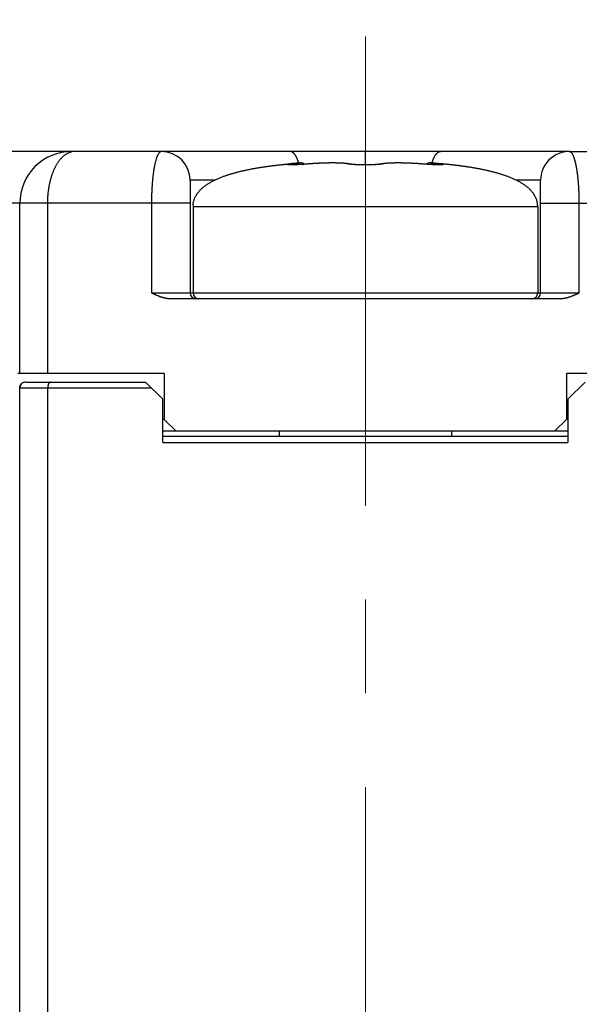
# Model space of a CAD drawing. Header units: millimetres. Extents: x 0 to 594, y 0 to 420.
# Tile 102 of 118: x 498 to 508, y 255 to 272. Entities that reach past the tile are written whole.
import ezdxf

# ---------------------------------------------------------------- set-up
doc = ezdxf.new("R2010")
doc.units = ezdxf.units.MM
doc.header["$LTSCALE"] = 0.257233
doc.linetypes.add('CENTER', pattern=[50.8, 31.75, -6.35, 6.35, -6.35])
doc.layers.add('NoLayerName_001', color=7, linetype='Continuous')
doc.styles.get("Standard").update_dxf_attribs({"font": 'txt', "bigfont": 'extfont2'})
doc.dimstyles.get("Standard").update_dxf_attribs({"dimtxt": 2.5, "dimasz": 2.5, "dimexe": 1, "dimexo": 1, "dimtad": 1, "dimdec": 3, "dimzin": 0, "dimdsep": 46, "dimtxsty": 'Standard', "dimcen": 2.5, "dimadec": 3, "dimazin": 0, "dimtfac": 0.75, "dimtdec": 3, "dimtmove": 0, "dimatfit": 3, "dimfxl": 1, "dimarcsym": 0})

# ---------------------------------------------------------------- blocks, each defined once
blk = doc.blocks.new('_OPEN30')
at = {"color": 0, "linetype": 'ByBlock', "lineweight": -2}
for p, q in [((-1, 0.267949), (0, 0)), ((0, 0), (-1, -0.267949)), ((0, 0), (-1, 0))]:
    blk.add_line(p, q, dxfattribs=at)
blk = doc.blocks.new('*D35')
at = {"layer": 'Defpoints', "color": 0}
for p in [(491.191, 277.576), (491.191, 237.651), (517.191, 237.651)]:
    blk.add_point(p, dxfattribs=at)
at = {"layer": 'NoLayerName_001', "color": 0, "linetype": 'Continuous', "lineweight": 13}
for p, q in [((491.191, 239.065), (491.191, 278.99)), ((517.191, 239.065), (517.191, 278.99)), ((515.07, 277.576), (493.313, 277.576))]:
    blk.add_line(p, q, dxfattribs=at)
at = {"layer": 'NoLayerName_001', "color": 0, "lineweight": 13, "xscale": 2.1213, "yscale": 2.1213, "zscale": 2.1213, "rotation": 180}
blk.add_blockref('_OPEN30', (491.191, 277.576), dxfattribs=at)
at = {"layer": 'NoLayerName_001', "color": 0, "lineweight": 13, "xscale": 2.1213, "yscale": 2.1213, "zscale": 2.1213}
blk.add_blockref('_OPEN30', (517.191, 277.576), dxfattribs=at)
at = {"layer": 'NoLayerName_001', "color": 0, "lineweight": 13, "insert": (504.191, 281.465), "char_height": 4.9497, "attachment_point": 5}
blk.add_mtext('\\W0.8000;26', dxfattribs=at)

msp = doc.modelspace()

# ---------------------------------------------------------------- linework, layer by layer
at = {"layer": 'NoLayerName_001', "color": 2, "linetype": 'CENTER', "lineweight": 13}
msp.add_line((504.1912, 272.0516), (504.1912, 221.9516), dxfattribs=at)
at = {"layer": 'NoLayerName_001', "color": 7, "linetype": 'Continuous', "lineweight": 25}
for p, q in [((498.9831, 270.0513), (496.6912, 270.0513)), ((499.0663, 270.0513), (498.9831, 270.0513)), ((503.0333, 270.0512), (499.0569, 270.0513)), ((499.0762, 270.0513), (499.0663, 270.0513)), ((499.1248, 270.0513), (499.0762, 270.0513)), ((500.6412, 270.0513), (499.1248, 270.0513)), ((502.8826, 270.0513), (500.6412, 270.0513)), ((503.789, 270.0497), (503.0333, 270.0512)), ((504.1912, 270.0494), (503.789, 270.0497)), ((504.6023, 270.0498), (504.1912, 270.0494)), ((505.4999, 270.0513), (504.6023, 270.0498)), ((507.7412, 270.0513), (505.4998, 270.0513)), ((507.7412, 270.0513), (505.4998, 270.0513)), ((507.7412, 270.0513), (509.2576, 270.0513)), ((502.8828, 269.8379), (502.8687, 269.8367)), ((502.9745, 269.8205), (502.9526, 269.8197)), ((503.0383, 269.8238), (503.0113, 269.8223)), ((503.0819, 269.8264), (503.0383, 269.8238)), ((503.1288, 269.8295), (503.0819, 269.8264)), ((503.1779, 269.833), (503.1288, 269.8295)), ((503.2148, 269.8358), (503.1779, 269.833)), ((503.9161, 269.8334), (503.8849, 269.8392)), ((504.1062, 269.8194), (504.0667, 269.8206)), ((504.1358, 269.8187), (504.0946, 269.8197)), ((504.1661, 269.8184), (504.1234, 269.819)), ((504.1966, 269.8183), (504.1529, 269.8185)), ((504.212, 269.8184), (504.1825, 269.8183)), ((504.2411, 269.8187), (504.1966, 269.8183)), ((504.2693, 269.8192), (504.227, 269.8185)), ((504.2964, 269.8199), (504.2568, 269.8189)), ((504.322, 269.8209), (504.2856, 269.8196)), ((504.3461, 269.822), (504.3128, 269.8205)), ((504.3683, 269.8232), (504.3383, 269.8216)), ((504.3886, 269.8246), (504.3618, 269.8228)), ((504.4069, 269.826), (504.3832, 269.8242)), ((504.4231, 269.8275), (504.4025, 269.8256)), ((504.4371, 269.829), (504.4195, 269.8271)), ((504.4488, 269.8305), (504.4343, 269.8287)), ((504.4985, 269.8394), (504.4664, 269.8334)), ((505.2197, 269.8318), (505.1166, 269.8395)), ((505.1718, 269.8354), (505.1677, 269.8358)), ((505.2666, 269.8286), (505.2179, 269.832)), ((505.3115, 269.8257), (505.2666, 269.8286)), ((505.3534, 269.8233), (505.3115, 269.8257)), ((505.3793, 269.8219), (505.3534, 269.8233)), ((505.4034, 269.8207), (505.3793, 269.8219)), ((505.4547, 269.8189), (505.4358, 269.8194)), ((505.4996, 269.8379), (505.515, 269.8365)), ((501.1412, 269.5513), (501.1412, 267.5875)), ((507.2412, 267.5875), (507.2412, 269.5513)), ((501.1912, 269.0875), (501.1912, 267.5875)), ((507.1912, 269.0875), (507.1912, 267.5875)), ((507.5939, 267.4875), (500.7885, 267.4875)), ((500.6912, 266.1875), (498.1406, 266.1875)), ((500.6912, 266.1875), (500.6912, 265.3875)), ((507.6912, 266.1875), (507.6912, 265.3875)), ((510.2419, 266.1875), (507.6912, 266.1875)), ((498.2771, 266.0375), (500.3662, 266.0375)), ((500.6662, 265.7375), (500.3662, 266.0375)), ((507.7162, 265.7375), (508.0162, 266.0375)), ((500.6662, 264.9875), (500.6662, 265.7375)), ((507.7162, 265.7375), (507.7162, 264.9875)), ((500.6912, 265.3875), (500.6662, 265.3875)), ((500.6912, 265.3875), (500.8912, 265.1875)), ((507.4912, 265.1875), (507.6912, 265.3875)), ((507.7162, 265.3875), (507.6912, 265.3875)), ((500.6662, 265.1875), (507.7162, 265.1875)), ((507.7162, 265.0875), (500.6662, 265.0875)), ((502.6912, 265.1875), (502.6912, 265.0875)), ((505.6912, 265.1875), (505.6912, 265.0875))]:
    msp.add_line(p, q, dxfattribs=at)
at = {"layer": 'NoLayerName_001', "color": 8, "linetype": 'Continuous', "lineweight": 25}
for p, q in [((504.1912, 269.8183), (504.1912, 270.0494)), ((503.2159, 269.8356), (503.2148, 269.8358)), ((504.4651, 269.8311), (504.4465, 269.8287)), ((505.1665, 269.8356), (505.1677, 269.8358)), ((501.5632, 269.5513), (501.1412, 269.5513)), ((507.2412, 269.5513), (506.8193, 269.5513)), ((501.1412, 269.1513), (496.4418, 269.1513)), ((498.1764, 266.1875), (498.1764, 269.1513)), ((498.6619, 266.1875), (498.6619, 269.1513)), ((500.4681, 269.1513), (500.4681, 267.5875)), ((507.1912, 269.0875), (501.1912, 269.0875)), ((507.2412, 269.1513), (512.0632, 269.1513)), ((507.9144, 267.5875), (507.9144, 269.1513)), ((507.9144, 267.5875), (500.4681, 267.5875)), ((498.1739, 265.9375), (500.4662, 265.9375)), ((498.1764, 246.1013), (498.1764, 265.9375)), ((498.6619, 246.1013), (498.6619, 265.9375)), ((500.6662, 264.9875), (507.7162, 264.9875))]:
    msp.add_line(p, q, dxfattribs=at)
at = {"layer": 'NoLayerName_001', "color": 7, "linetype": 'Continuous', "lineweight": 25}
for points in [[(503.8849, 269.8392), (503.838, 269.8448), (503.7869, 269.8485), (503.7317, 269.8508), (503.6726, 269.852), (503.6105, 269.8522), (503.5458, 269.8514), (503.479, 269.8498), (503.4102, 269.8474), (503.3398, 269.844), (503.2676, 269.8396), (503.2148, 269.8358)], [(505.1166, 269.8395), (505.0444, 269.8439), (504.974, 269.8473), (504.9052, 269.8498), (504.8383, 269.8514), (504.7735, 269.8522), (504.7113, 269.852), (504.6522, 269.8508), (504.5968, 269.8485), (504.5456, 269.8449), (504.4985, 269.8394)], [(502.8828, 269.8184), (502.8784, 269.8184), (502.8747, 269.8186), (502.8719, 269.8187), (502.8705, 269.8188)], [(502.9526, 269.8197), (502.9329, 269.819), (502.9239, 269.8188), (502.9155, 269.8186), (502.9077, 269.8184), (502.9005, 269.8183), (502.8939, 269.8183), (502.888, 269.8183), (502.8828, 269.8184)], [(503.0113, 269.8223), (502.9863, 269.8211), (502.9745, 269.8205)], [(504.0779, 269.8202), (504.0401, 269.8218), (504.0152, 269.8231), (503.9924, 269.8247), (503.972, 269.8263), (503.9542, 269.828), (503.9394, 269.8297), (503.9276, 269.8314), (503.9193, 269.8328), (503.9156, 269.8335)], [(504.0511, 269.8213), (504.0263, 269.8225), (504.0035, 269.8239), (503.9829, 269.8254), (503.9648, 269.827), (503.949, 269.8286), (503.936, 269.8302), (503.9256, 269.8317), (503.9183, 269.833)], [(504.4669, 269.8335), (504.4637, 269.8329), (504.4566, 269.8316), (504.4466, 269.8302)], [(504.4646, 269.8331), (504.4581, 269.8319), (504.4488, 269.8305)], [(505.4358, 269.8194), (505.4148, 269.8203), (505.4034, 269.8207)], [(505.5018, 269.8184), (505.497, 269.8183), (505.4915, 269.8183), (505.4854, 269.8183), (505.4786, 269.8184), (505.4712, 269.8185), (505.4632, 269.8186), (505.4547, 269.8189)], [(505.5133, 269.8189), (505.513, 269.8189), (505.5117, 269.8188), (505.5092, 269.8186), (505.5059, 269.8185), (505.5018, 269.8184)]]:
    msp.add_lwpolyline(points, dxfattribs=at)
at = {"layer": 'NoLayerName_001', "color": 8, "linetype": 'Continuous', "lineweight": 25}
for centre, radius, start, end in [((499.0763, 269.1514), 0.8999, 90.00378, 180.0038), ((499.1251, 269.8095), 0.2418, 90.07169, 101.48498), ((503.0871, 268.3808), 1.4648, 96.71205, 97.67911), ((503.8957, 269.7471), 0.0886, 81.02809, 92.93898), ((503.9367, 270.0367), 0.2062, 257.25262, 258.72244), ((503.8957, 269.7466), 0.0892, 77.09716, 81.03982), ((504.4868, 269.7466), 0.0892, 98.93885, 102.8631), ((504.4867, 269.7471), 0.0886, 87.06068, 98.95059), ((505.278, 268.2417), 1.605, 82.48186, 83.25346), ((498.2763, 265.9376), 0.1, 130.13188, 180.00504)]:
    msp.add_arc(centre, radius, start, end, dxfattribs=at)
at = {"layer": 'NoLayerName_001', "color": 7, "linetype": 'Continuous', "lineweight": 25}
for centre, radius, start, end in [((500.6412, 269.5513), 0.5, 0.00208, 90), ((507.7412, 269.5513), 0.5, 89.9989, 180), ((503.7832, 259.6508), 10.2268, 94.06038, 95.04919), ((503.8104, 259.3025), 10.5762, 94.07344, 94.85407), ((503.0662, 269.7522), 0.1, 50.92677, 94.07714), ((505.3162, 269.7522), 0.1, 85.92286, 129.07199), ((504.5805, 259.4159), 10.4625, 84.95985, 85.92845), ((504.5858, 259.478), 10.4001, 85.16294, 85.93329), ((503.7453, 260.0911), 9.7849, 94.86478, 95.05671), ((504.6357, 260.0737), 9.8024, 84.94563, 85.15993), ((501.6132, 269.0877), 0.422, 175.11927, 180.02337), ((501.6059, 269.088), 0.4147, 175.07631, 180.06633), ((506.7693, 269.0877), 0.422, 359.97663, 4.88073), ((506.7765, 269.088), 0.4147, 359.93367, 4.92369), ((501.2412, 267.5875), 0.1, 180, 270), ((501.2912, 267.5875), 0.1, 180, 270), ((507.0912, 267.5875), 0.1, 270, 0), ((507.1412, 267.5875), 0.1, 270, 0), ((498.2771, 265.9355), 0.102, 90.01153, 129.71625)]:
    msp.add_arc(centre, radius, start, end, dxfattribs=at)
at = {"layer": 'NoLayerName_001', "color": 8, "linetype": 'Continuous', "lineweight": 25}
for points, knots in [([(498.8864, 269.9227), (498.891, 269.928), (498.9002, 269.9386), (498.9149, 269.9536), (498.9301, 269.9681), (498.9461, 269.9818), (498.9627, 269.9946), (498.9801, 270.0065), (498.9982, 270.0173), (499.0171, 270.0268), (499.0365, 270.035), (499.0564, 270.0418), (499.0702, 270.0448), (499.077, 270.0465)], [0, 0, 0, 0, 0.02100298, 0.0420132, 0.06303891, 0.08406716, 0.10509097, 0.12611907, 0.14717746, 0.16827428, 0.18936384, 0.21041093, 0.23140304, 0.23140304, 0.23140304, 0.23140304]), ([(500.6412, 270.0513), (500.6361, 270.0502), (500.6254, 270.0493), (500.6121, 270.0399), (500.601, 270.0288), (500.5916, 270.0161), (500.5833, 270.0027), (500.576, 269.9887), (500.5694, 269.9745), (500.5633, 269.96), (500.5578, 269.9452), (500.5526, 269.9304), (500.5479, 269.9153), (500.5434, 269.9002), (500.5392, 269.8851), (500.5353, 269.8698), (500.5315, 269.8546), (500.5279, 269.8393), (500.5246, 269.8239), (500.5214, 269.8085), (500.5183, 269.7931), (500.5154, 269.7776), (500.5127, 269.7622), (500.51, 269.7467), (500.5075, 269.7311), (500.5051, 269.7156), (500.5028, 269.7), (500.5006, 269.6845), (500.4985, 269.6689), (500.4965, 269.6533), (500.4946, 269.6377), (500.4928, 269.6221), (500.491, 269.6064), (500.4893, 269.5908), (500.4877, 269.5752), (500.4862, 269.5595), (500.4848, 269.5439), (500.4834, 269.5282), (500.4821, 269.5125), (500.4808, 269.4969), (500.4801, 269.4864), (500.4797, 269.4812)], [0, 0, 0, 0, 0.0157425, 0.03149426, 0.04725646, 0.06299255, 0.07872398, 0.0944543, 0.11018247, 0.12590678, 0.14163824, 0.15738058, 0.17313087, 0.18888061, 0.20462077, 0.2203525, 0.23607874, 0.25180174, 0.26752313, 0.283244, 0.2989649, 0.31468595, 0.33040743, 0.34612963, 0.36185271, 0.37757667, 0.39330136, 0.40902655, 0.42475183, 0.44047671, 0.45620076, 0.47192408, 0.48764687, 0.5033693, 0.51909149, 0.53481356, 0.55053556, 0.56625753, 0.58197948, 0.59770138, 0.6134232, 0.6134232, 0.6134232, 0.6134232]), ([(503.0302, 269.8507), (503.0294, 269.8535), (503.0279, 269.8592), (503.0254, 269.8676), (503.0228, 269.876), (503.0201, 269.8843), (503.0173, 269.8926), (503.0144, 269.9009), (503.0114, 269.9091), (503.0082, 269.9173), (503.0049, 269.9254), (503.0015, 269.9335), (502.9979, 269.9415), (502.9942, 269.9494), (502.9902, 269.9573), (502.9862, 269.965), (502.9819, 269.9727), (502.9774, 269.9802), (502.9727, 269.9876), (502.9677, 269.9949), (502.9625, 270.002), (502.9571, 270.0089), (502.9513, 270.0156), (502.9452, 270.0219), (502.9387, 270.0278), (502.9318, 270.0333), (502.9244, 270.0383), (502.9167, 270.0427), (502.9085, 270.0463), (502.9, 270.0491), (502.8914, 270.051), (502.8855, 270.0511), (502.8826, 270.0513)], [0, 0, 0, 0, 0.00875946, 0.01752197, 0.02628645, 0.03505202, 0.04381808, 0.05258424, 0.0613504, 0.07011674, 0.07888374, 0.08765219, 0.09642281, 0.10519422, 0.11396492, 0.12273446, 0.13150361, 0.14027442, 0.14905032, 0.15783626, 0.16663807, 0.17544929, 0.18425574, 0.19305206, 0.20184418, 0.21065123, 0.21950725, 0.2284324, 0.23736778, 0.24625734, 0.25507547, 0.26383673, 0.26383673, 0.26383673, 0.26383673]), ([(505.3522, 269.8507), (505.353, 269.8535), (505.3546, 269.8592), (505.3571, 269.8676), (505.3596, 269.876), (505.3623, 269.8843), (505.3651, 269.8926), (505.368, 269.9009), (505.3711, 269.9091), (505.3742, 269.9173), (505.3775, 269.9254), (505.381, 269.9335), (505.3846, 269.9415), (505.3883, 269.9494), (505.3922, 269.9573), (505.3963, 269.965), (505.4006, 269.9727), (505.4051, 269.9802), (505.4098, 269.9876), (505.4147, 269.9949), (505.4199, 270.002), (505.4254, 270.0089), (505.4312, 270.0156), (505.4373, 270.0219), (505.4438, 270.0278), (505.4507, 270.0333), (505.458, 270.0383), (505.4658, 270.0427), (505.4739, 270.0463), (505.4824, 270.0491), (505.4911, 270.051), (505.4969, 270.0511), (505.4998, 270.0513)], [0, 0, 0, 0, 0.00875949, 0.01752203, 0.02628654, 0.03505215, 0.04381823, 0.05258442, 0.06135061, 0.07011698, 0.07888402, 0.0876525, 0.09642315, 0.10519459, 0.11396532, 0.1227349, 0.13150408, 0.14027492, 0.14905085, 0.15783681, 0.16663863, 0.17544987, 0.18425634, 0.19305268, 0.20184482, 0.2106519, 0.21950795, 0.22843313, 0.23736853, 0.24625811, 0.25507626, 0.26383754, 0.26383754, 0.26383754, 0.26383754]), ([(507.8697, 269.7621), (507.8688, 269.7673), (507.867, 269.7776), (507.8641, 269.7931), (507.861, 269.8085), (507.8578, 269.8239), (507.8545, 269.8393), (507.8509, 269.8546), (507.8472, 269.8698), (507.8432, 269.8851), (507.839, 269.9002), (507.8346, 269.9153), (507.8298, 269.9304), (507.8247, 269.9452), (507.8191, 269.96), (507.813, 269.9745), (507.8064, 269.9887), (507.7991, 270.0027), (507.7909, 270.0161), (507.7814, 270.0288), (507.7703, 270.0399), (507.7571, 270.0493), (507.7463, 270.0502), (507.7412, 270.0513)], [0, 0, 0, 0, 0.01572146, 0.03144249, 0.04716336, 0.0628842, 0.07860554, 0.09432848, 0.11005464, 0.12578631, 0.14152643, 0.1572762, 0.17302653, 0.1887689, 0.20450036, 0.22022465, 0.23595275, 0.25168302, 0.26741442, 0.28315041, 0.29891268, 0.31466425, 0.33040677, 0.33040677, 0.33040677, 0.33040677]), ([(498.6619, 269.1513), (498.6619, 269.1583), (498.6619, 269.1723), (498.6623, 269.1932), (498.663, 269.2142), (498.6639, 269.2352), (498.665, 269.2561), (498.6664, 269.2771), (498.668, 269.298), (498.6699, 269.3189), (498.6721, 269.3398), (498.6745, 269.3606), (498.6772, 269.3814), (498.6802, 269.4022), (498.6834, 269.4229), (498.6869, 269.4436), (498.6907, 269.4642), (498.6948, 269.4848), (498.6991, 269.5054), (498.7038, 269.5258), (498.7088, 269.5462), (498.714, 269.5665), (498.7196, 269.5867), (498.7255, 269.6069), (498.7317, 269.6269), (498.7383, 269.6469), (498.7452, 269.6667), (498.7525, 269.6864), (498.7601, 269.7059), (498.7682, 269.7253), (498.7766, 269.7445), (498.7854, 269.7636), (498.7947, 269.7824), (498.8044, 269.801), (498.8145, 269.8194), (498.8252, 269.8375), (498.8363, 269.8553), (498.848, 269.8728), (498.8602, 269.8899), (498.8729, 269.9066), (498.8819, 269.9173), (498.8864, 269.9227)], [0, 0, 0, 0, 0.02097506, 0.04195301, 0.06293325, 0.08391525, 0.10489848, 0.12588248, 0.14686678, 0.16785099, 0.18883476, 0.20981785, 0.23080017, 0.25178178, 0.27276293, 0.29374399, 0.31472553, 0.33570824, 0.356692, 0.37767607, 0.39865998, 0.41964365, 0.44062733, 0.46161167, 0.48259768, 0.50358558, 0.52457381, 0.54556136, 0.56654805, 0.58753457, 0.60852254, 0.62951433, 0.65050917, 0.67150385, 0.69249702, 0.7134895, 0.73448445, 0.75548725, 0.77649708, 0.79750602, 0.8185107, 0.8185107, 0.8185107, 0.8185107]), ([(502.9159, 269.8356), (502.9254, 269.8368), (502.9457, 269.8392), (502.9743, 269.8425), (502.9994, 269.8453), (503.0221, 269.8479), (503.0376, 269.8496), (503.0484, 269.8508), (503.0519, 269.8511), (503.0555, 269.8515), (503.0579, 269.8518), (503.0591, 269.852)], [0, 0, 0, 0, 0.0288351, 0.06127468, 0.08650557, 0.10452744, 0.12975841, 0.1333627, 0.13696669, 0.14057105, 0.14417581, 0.14417581, 0.14417581, 0.14417581]), ([(503.8912, 269.8356), (503.8863, 269.8366), (503.8765, 269.8388), (503.8616, 269.841), (503.8467, 269.8428), (503.8317, 269.8444), (503.8167, 269.8458), (503.8017, 269.8469), (503.7867, 269.8479), (503.7717, 269.8487), (503.7567, 269.8494), (503.7417, 269.85), (503.7267, 269.8505), (503.7116, 269.8509), (503.6966, 269.8513), (503.6816, 269.8515), (503.6665, 269.8517), (503.6515, 269.8519), (503.6365, 269.8519), (503.6214, 269.852), (503.6064, 269.8519), (503.5914, 269.8518), (503.5763, 269.8517), (503.5613, 269.8515), (503.5463, 269.8513), (503.5312, 269.851), (503.5162, 269.8507), (503.5012, 269.8503), (503.4861, 269.8499), (503.4711, 269.8494), (503.4561, 269.8489), (503.441, 269.8484), (503.426, 269.8478), (503.411, 269.8472), (503.396, 269.8466), (503.381, 269.8459), (503.3659, 269.8452), (503.3509, 269.8444), (503.3359, 269.8436), (503.3209, 269.8428), (503.3109, 269.8422), (503.3059, 269.8419)], [0, 0, 0, 0, 0.01503239, 0.03007439, 0.04512345, 0.06016577, 0.07520174, 0.090235, 0.10526785, 0.12030143, 0.13533601, 0.15037152, 0.1654076, 0.18044366, 0.19547913, 0.2105141, 0.22554877, 0.24058331, 0.25561783, 0.27065238, 0.28568697, 0.30072163, 0.31575634, 0.33079107, 0.3458258, 0.36086046, 0.37589501, 0.39092947, 0.40596393, 0.42099844, 0.43603306, 0.45106785, 0.46610286, 0.48113811, 0.49617356, 0.51120915, 0.52624484, 0.54128056, 0.55631629, 0.57135197, 0.58638757, 0.58638757, 0.58638757, 0.58638757]), ([(504.5807, 269.8469), (504.5757, 269.8465), (504.5657, 269.8458), (504.5507, 269.8444), (504.5358, 269.8428), (504.5209, 269.841), (504.506, 269.8388), (504.4962, 269.8366), (504.4913, 269.8356)], [0, 0, 0, 0, 0.015033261, 0.030069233, 0.045111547, 0.06016061, 0.075202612, 0.090234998, 0.090234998, 0.090234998, 0.090234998]), ([(505.1665, 269.8356), (505.1615, 269.836), (505.1516, 269.8368), (505.1366, 269.8379), (505.1216, 269.839), (505.1066, 269.84), (505.0916, 269.8409), (505.0766, 269.8419), (505.0615, 269.8428), (505.0465, 269.8436), (505.0315, 269.8444), (505.0165, 269.8452), (505.0015, 269.8459), (504.9865, 269.8466), (504.9714, 269.8472), (504.9564, 269.8478), (504.9414, 269.8484), (504.9264, 269.8489), (504.9113, 269.8494), (504.8963, 269.8499), (504.8813, 269.8503), (504.8663, 269.8507), (504.8512, 269.851), (504.8362, 269.8513), (504.8212, 269.8515), (504.8061, 269.8517), (504.7911, 269.8518), (504.7761, 269.8519), (504.761, 269.852), (504.746, 269.8519), (504.731, 269.8519), (504.7159, 269.8517), (504.7009, 269.8515), (504.6859, 269.8513), (504.6708, 269.8509), (504.6558, 269.8505), (504.6408, 269.85), (504.6257, 269.8494), (504.6107, 269.8487), (504.5957, 269.8479), (504.5857, 269.8472), (504.5807, 269.8469)], [0, 0, 0, 0, 0.01503453, 0.03006929, 0.04510427, 0.06013944, 0.07517478, 0.09021027, 0.10524587, 0.12028155, 0.13531728, 0.15035301, 0.16538869, 0.18042428, 0.19545973, 0.21049498, 0.22552999, 0.24056478, 0.2555994, 0.27063391, 0.28566837, 0.30070283, 0.31573738, 0.33077204, 0.34580677, 0.36084151, 0.37587621, 0.39091087, 0.40594547, 0.42098001, 0.43601453, 0.45104907, 0.46608374, 0.48111871, 0.49615418, 0.51119024, 0.52622632, 0.54126183, 0.55629642, 0.57132999, 0.58636284, 0.58636284, 0.58636284, 0.58636284]), ([(505.3233, 269.852), (505.3245, 269.8518), (505.3269, 269.8515), (505.3305, 269.8511), (505.3341, 269.8508), (505.352, 269.8488), (505.3783, 269.8459), (505.4141, 269.8418), (505.4415, 269.8386), (505.4594, 269.8365), (505.4666, 269.8356)], [0, 0, 0, 0, 0.00360477, 0.00720913, 0.01081311, 0.01441739, 0.06127463, 0.09010994, 0.12254948, 0.14417581, 0.14417581, 0.14417581, 0.14417581]), ([(502.8913, 269.8177), (502.8905, 269.8177), (502.8889, 269.8177), (502.8866, 269.8177), (502.8843, 269.8177), (502.8819, 269.8177), (502.8796, 269.8177), (502.8773, 269.8177), (502.8753, 269.8177), (502.8738, 269.8177), (502.8726, 269.8177), (502.8714, 269.8178), (502.8703, 269.8178), (502.8691, 269.8178), (502.8679, 269.8178), (502.8668, 269.8178), (502.8656, 269.8179), (502.8644, 269.8179), (502.8633, 269.8179), (502.8621, 269.818), (502.8609, 269.818), (502.8598, 269.8181), (502.8586, 269.8181), (502.8574, 269.8182), (502.8563, 269.8182), (502.8551, 269.8183), (502.8539, 269.8184), (502.8528, 269.8185), (502.8516, 269.8186), (502.8505, 269.8187), (502.8493, 269.8188), (502.8481, 269.8189), (502.847, 269.819), (502.8458, 269.8192), (502.8447, 269.8194), (502.8435, 269.8196), (502.8424, 269.8199), (502.8413, 269.8203), (502.8401, 269.8206), (502.8399, 269.8221), (502.8408, 269.8224), (502.8411, 269.8227)], [0, 0, 0, 0, 0.002333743, 0.004667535, 0.007001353, 0.009335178, 0.011668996, 0.014002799, 0.016336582, 0.017503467, 0.018670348, 0.019837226, 0.021004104, 0.022170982, 0.023337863, 0.024504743, 0.02567162, 0.026838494, 0.028005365, 0.029172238, 0.030339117, 0.031506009, 0.032672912, 0.033839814, 0.03500671, 0.036173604, 0.03734051, 0.038507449, 0.039674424, 0.04084139, 0.042008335, 0.043175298, 0.044342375, 0.045509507, 0.046676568, 0.047844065, 0.049012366, 0.050176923, 0.051343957, 0.052392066, 0.053669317, 0.053669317, 0.053669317, 0.053669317]), ([(502.8411, 269.8227), (502.8415, 269.8228), (502.8421, 269.8232), (502.8432, 269.8236), (502.8443, 269.824), (502.8454, 269.8243), (502.8465, 269.8247), (502.8477, 269.825), (502.8488, 269.8253), (502.8499, 269.8256), (502.8511, 269.8258), (502.8522, 269.8261), (502.8533, 269.8263), (502.8545, 269.8266), (502.8556, 269.8268), (502.8568, 269.827), (502.8579, 269.8273), (502.8591, 269.8275), (502.8602, 269.8277), (502.8614, 269.8279), (502.8625, 269.8281), (502.8636, 269.8283), (502.8648, 269.8285), (502.8659, 269.8287), (502.8671, 269.8289), (502.8682, 269.8291), (502.8694, 269.8293), (502.8706, 269.8295), (502.8717, 269.8297), (502.8729, 269.8299), (502.8744, 269.8301), (502.8763, 269.8304), (502.8786, 269.8307), (502.8809, 269.8311), (502.8832, 269.8314), (502.8856, 269.8317), (502.8879, 269.8321), (502.8898, 269.8323), (502.8909, 269.8325), (502.8913, 269.8325)], [0, 0, 0, 0, 0.001190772, 0.002312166, 0.003450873, 0.004616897, 0.005797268, 0.006978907, 0.008153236, 0.00932136, 0.010485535, 0.011647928, 0.012810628, 0.013975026, 0.015140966, 0.016308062, 0.017475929, 0.018644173, 0.0198124, 0.020980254, 0.022147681, 0.023314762, 0.024481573, 0.025648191, 0.026814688, 0.027981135, 0.029147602, 0.030314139, 0.03148075, 0.032647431, 0.033814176, 0.036147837, 0.038481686, 0.04081567, 0.043149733, 0.04548381, 0.047817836, 0.05015174, 0.051318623, 0.051318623, 0.051318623, 0.051318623]), ([(503.2159, 269.8356), (503.2073, 269.835), (503.19, 269.8336), (503.164, 269.8317), (503.1381, 269.8299), (503.1121, 269.8281), (503.0905, 269.8267), (503.0732, 269.8256), (503.0602, 269.8248), (503.0472, 269.824), (503.0342, 269.8233), (503.0212, 269.8226), (503.0083, 269.8219), (502.9953, 269.8212), (502.9823, 269.8206), (502.9693, 269.82), (502.9563, 269.8195), (502.9433, 269.819), (502.9303, 269.8185), (502.9173, 269.8182), (502.9043, 269.8179), (502.8956, 269.8178), (502.8913, 269.8177)], [0, 0, 0, 0, 0.02601292, 0.05202622, 0.07803968, 0.1040531, 0.13006636, 0.14307291, 0.15607939, 0.16908581, 0.18209216, 0.19509846, 0.20810472, 0.22111101, 0.23411738, 0.24712393, 0.26013079, 0.27313805, 0.28614536, 0.2991523, 0.31215877, 0.325165, 0.325165, 0.325165, 0.325165]), ([(502.9159, 269.8356), (502.9167, 269.8357), (502.9183, 269.8358), (502.9208, 269.8358), (502.9232, 269.8357), (502.9257, 269.8354), (502.9281, 269.8351), (502.9306, 269.8347), (502.933, 269.8342), (502.9354, 269.8336), (502.9378, 269.8329), (502.9401, 269.8322), (502.9425, 269.8313), (502.9447, 269.8303), (502.947, 269.8293), (502.9492, 269.8282), (502.9513, 269.827), (502.9535, 269.8258), (502.9556, 269.8244), (502.9576, 269.823), (502.9596, 269.8216), (502.9609, 269.8206), (502.9615, 269.8201)], [0, 0, 0, 0, 0.002455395, 0.004915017, 0.007378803, 0.009846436, 0.012317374, 0.014790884, 0.017266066, 0.019741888, 0.022217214, 0.02469084, 0.027162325, 0.029632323, 0.03210132, 0.034569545, 0.037036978, 0.039503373, 0.041968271, 0.044431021, 0.04689079, 0.049346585, 0.049346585, 0.049346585, 0.049346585]), ([(503.3059, 269.8419), (503.3009, 269.8416), (503.2909, 269.8409), (503.2759, 269.84), (503.2609, 269.839), (503.2459, 269.8379), (503.2309, 269.8368), (503.2209, 269.836), (503.2159, 269.8356)], [0, 0, 0, 0, 0.015035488, 0.03007083, 0.045106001, 0.060140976, 0.075175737, 0.090210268, 0.090210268, 0.090210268, 0.090210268]), ([(503.9515, 269.8271), (503.9506, 269.8272), (503.9487, 269.8274), (503.946, 269.8277), (503.9432, 269.8279), (503.9404, 269.8282), (503.9377, 269.8285), (503.9349, 269.8289), (503.9321, 269.8292), (503.9294, 269.8295), (503.9266, 269.8298), (503.9238, 269.8302), (503.9211, 269.8306), (503.9183, 269.8309), (503.9156, 269.8313), (503.9128, 269.8317), (503.9101, 269.8321), (503.9073, 269.8326), (503.9046, 269.833), (503.9018, 269.8335), (503.8991, 269.834), (503.8973, 269.8344), (503.8964, 269.8345)], [0, 0, 0, 0, 0.00278313, 0.005566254, 0.008349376, 0.011132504, 0.013915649, 0.016698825, 0.019482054, 0.022265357, 0.025048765, 0.02783231, 0.030616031, 0.033399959, 0.036184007, 0.038968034, 0.041751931, 0.044535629, 0.047319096, 0.05010235, 0.052885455, 0.055668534, 0.055668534, 0.055668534, 0.055668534]), ([(503.9762, 269.825), (503.9721, 269.8253), (503.9638, 269.8259), (503.9556, 269.8267), (503.9515, 269.8271)], [0, 0, 0, 0, 0.012390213, 0.024780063, 0.024780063, 0.024780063, 0.024780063]), ([(504.4465, 269.8287), (504.4424, 269.8283), (504.4342, 269.8274), (504.4219, 269.8262), (504.4095, 269.8252), (504.3972, 269.8243), (504.3848, 269.8234), (504.3724, 269.8226), (504.3601, 269.8219), (504.3477, 269.8213), (504.3353, 269.8207), (504.3229, 269.8202), (504.3105, 269.8197), (504.2982, 269.8193), (504.2858, 269.8189), (504.2734, 269.8186), (504.261, 269.8183), (504.2486, 269.8181), (504.2362, 269.8179), (504.2238, 269.8178), (504.2114, 269.8177), (504.199, 269.8177), (504.1867, 269.8177), (504.1743, 269.8177), (504.1619, 269.8178), (504.1495, 269.8179), (504.1371, 269.8181), (504.1247, 269.8183), (504.1123, 269.8185), (504.0999, 269.8188), (504.0875, 269.8192), (504.0752, 269.8196), (504.0628, 269.8201), (504.0504, 269.8206), (504.038, 269.8211), (504.0257, 269.8217), (504.0133, 269.8224), (504.0009, 269.8232), (503.9885, 269.824), (503.9803, 269.8246), (503.9762, 269.825)], [0, 0, 0, 0, 0.01238982, 0.02478019, 0.0371712, 0.04956233, 0.06195292, 0.07434312, 0.08673315, 0.09912315, 0.11151314, 0.12390314, 0.13629323, 0.14868346, 0.16107389, 0.17346453, 0.18585539, 0.19824646, 0.21063771, 0.22302911, 0.23542058, 0.24781207, 0.2602035, 0.27259481, 0.28498598, 0.29737698, 0.3097678, 0.32215842, 0.33454887, 0.34693915, 0.3593293, 0.37171936, 0.38410938, 0.3964994, 0.40888942, 0.42127948, 0.43366968, 0.44606019, 0.45845099, 0.47084162, 0.47084162, 0.47084162, 0.47084162]), ([(504.4913, 269.8356), (504.4908, 269.8355), (504.49, 269.8354), (504.4887, 269.8351), (504.4874, 269.8348), (504.4861, 269.8345), (504.4848, 269.8343), (504.4835, 269.834), (504.4822, 269.8338), (504.4809, 269.8336), (504.4796, 269.8333), (504.4782, 269.8331), (504.4769, 269.8329), (504.4756, 269.8327), (504.4743, 269.8324), (504.473, 269.8322), (504.4717, 269.832), (504.4704, 269.8318), (504.4691, 269.8316), (504.4678, 269.8314), (504.4665, 269.8313), (504.4656, 269.8311), (504.4651, 269.8311)], [0, 0, 0, 0, 0.001325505, 0.002651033, 0.003976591, 0.005302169, 0.006627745, 0.007953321, 0.009278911, 0.010604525, 0.011930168, 0.013255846, 0.014581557, 0.015907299, 0.017233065, 0.018558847, 0.019884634, 0.021210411, 0.022536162, 0.02386187, 0.025187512, 0.026513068, 0.026513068, 0.026513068, 0.026513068]), ([(505.4974, 269.8177), (505.493, 269.8177), (505.4842, 269.8178), (505.4709, 269.818), (505.4577, 269.8183), (505.4444, 269.8188), (505.4312, 269.8193), (505.4179, 269.8198), (505.4047, 269.8204), (505.3914, 269.821), (505.3782, 269.8217), (505.365, 269.8224), (505.3517, 269.8231), (505.3385, 269.8238), (505.3252, 269.8246), (505.312, 269.8254), (505.2944, 269.8265), (505.2723, 269.8279), (505.2459, 269.8298), (505.2194, 269.8316), (505.193, 269.8336), (505.1754, 269.835), (505.1665, 269.8356)], [0, 0, 0, 0, 0.01325636, 0.02651306, 0.03977044, 0.05302829, 0.06628603, 0.07954322, 0.09280001, 0.10605655, 0.11931298, 0.13256937, 0.14582581, 0.15908232, 0.17233891, 0.18559559, 0.19885235, 0.2253661, 0.25188005, 0.27839406, 0.30490789, 0.33142126, 0.33142126, 0.33142126, 0.33142126]), ([(505.4666, 269.8356), (505.4658, 269.8357), (505.4641, 269.8358), (505.4617, 269.8358), (505.4592, 269.8357), (505.4567, 269.8354), (505.4543, 269.8351), (505.4519, 269.8347), (505.4494, 269.8342), (505.447, 269.8336), (505.4447, 269.8329), (505.4423, 269.8322), (505.44, 269.8313), (505.4377, 269.8303), (505.4355, 269.8293), (505.4333, 269.8282), (505.4311, 269.827), (505.429, 269.8258), (505.4269, 269.8244), (505.4249, 269.823), (505.4229, 269.8216), (505.4216, 269.8206), (505.4209, 269.8201)], [0, 0, 0, 0, 0.002455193, 0.004914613, 0.007378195, 0.009845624, 0.012316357, 0.01478966, 0.017264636, 0.019740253, 0.022215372, 0.024688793, 0.027160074, 0.029629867, 0.032098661, 0.034566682, 0.037033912, 0.039500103, 0.041964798, 0.044427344, 0.04688691, 0.049342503, 0.049342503, 0.049342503, 0.049342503]), ([(505.488, 269.833), (505.489, 269.8328), (505.4907, 269.8326), (505.4931, 269.8323), (505.4951, 269.832), (505.4971, 269.8317), (505.4991, 269.8314), (505.5012, 269.8311), (505.5032, 269.8308), (505.5052, 269.8305), (505.5072, 269.8302), (505.5092, 269.8299), (505.5109, 269.8297), (505.5122, 269.8294), (505.5132, 269.8293), (505.5142, 269.8291), (505.5152, 269.8289), (505.5163, 269.8288), (505.5173, 269.8286), (505.5183, 269.8284), (505.5193, 269.8283), (505.5203, 269.8281), (505.5213, 269.8279), (505.5223, 269.8277), (505.5233, 269.8275), (505.5243, 269.8273), (505.5253, 269.8271), (505.5263, 269.8269), (505.5273, 269.8267), (505.5283, 269.8265), (505.5293, 269.8263), (505.5303, 269.8261), (505.5313, 269.8259), (505.5323, 269.8256), (505.5332, 269.8254), (505.5342, 269.8251), (505.5352, 269.8249), (505.5362, 269.8246), (505.5372, 269.8243), (505.5381, 269.824), (505.5388, 269.8238), (505.5391, 269.8237)], [0, 0, 0, 0, 0.003057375, 0.005095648, 0.007133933, 0.009172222, 0.011210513, 0.013248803, 0.015287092, 0.01732538, 0.019363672, 0.021401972, 0.023440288, 0.024459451, 0.025478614, 0.026497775, 0.027516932, 0.028536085, 0.029555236, 0.030574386, 0.031593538, 0.032612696, 0.033631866, 0.034651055, 0.035670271, 0.036689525, 0.037708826, 0.03872819, 0.03974763, 0.040767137, 0.04178662, 0.042805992, 0.043825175, 0.044844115, 0.045862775, 0.046881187, 0.047899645, 0.048918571, 0.049938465, 0.050959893, 0.051981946, 0.051981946, 0.051981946, 0.051981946]), ([(505.5035, 269.8177), (505.5029, 269.8177), (505.5015, 269.8177), (505.4995, 269.8177), (505.4981, 269.8177), (505.4974, 269.8177)], [0, 0, 0, 0, 0.0020382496, 0.0040764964, 0.0061147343, 0.0061147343, 0.0061147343, 0.0061147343]), ([(505.5391, 269.8237), (505.5394, 269.8235), (505.5401, 269.8233), (505.541, 269.8229), (505.5418, 269.8224), (505.5427, 269.8216), (505.542, 269.8205), (505.5411, 269.8202), (505.5401, 269.8199), (505.5391, 269.8196), (505.5381, 269.8194), (505.5371, 269.8193), (505.5361, 269.8191), (505.5351, 269.819), (505.5341, 269.8189), (505.5331, 269.8188), (505.5321, 269.8187), (505.531, 269.8186), (505.53, 269.8185), (505.529, 269.8184), (505.528, 269.8184), (505.527, 269.8183), (505.526, 269.8182), (505.5249, 269.8182), (505.5239, 269.8181), (505.5229, 269.8181), (505.5219, 269.818), (505.5209, 269.818), (505.5198, 269.818), (505.5188, 269.8179), (505.5178, 269.8179), (505.5168, 269.8179), (505.5158, 269.8178), (505.5147, 269.8178), (505.5137, 269.8178), (505.5127, 269.8178), (505.5114, 269.8178), (505.5097, 269.8177), (505.5076, 269.8177), (505.5056, 269.8177), (505.5042, 269.8177), (505.5035, 269.8177)], [0, 0, 0, 0, 0.001019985, 0.002037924, 0.003057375, 0.004067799, 0.005042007, 0.006057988, 0.007078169, 0.008097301, 0.009116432, 0.010135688, 0.01115487, 0.012174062, 0.013193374, 0.014212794, 0.015232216, 0.01625152, 0.01727073, 0.018289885, 0.019309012, 0.02032813, 0.021347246, 0.022366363, 0.023385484, 0.024404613, 0.025423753, 0.026442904, 0.027462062, 0.028481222, 0.02950038, 0.030519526, 0.031538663, 0.032557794, 0.033576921, 0.034596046, 0.03561517, 0.037653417, 0.039691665, 0.041729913, 0.043768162, 0.043768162, 0.043768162, 0.043768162]), ([(507.9144, 269.1513), (507.9144, 269.1565), (507.9144, 269.167), (507.9143, 269.1827), (507.9142, 269.1985), (507.914, 269.2142), (507.9138, 269.2299), (507.9135, 269.2456), (507.9132, 269.2613), (507.9128, 269.2771), (507.9123, 269.2928), (507.9118, 269.3085), (507.9113, 269.3242), (507.9107, 269.3399), (507.9101, 269.3556), (507.9093, 269.3713), (507.9086, 269.387), (507.9078, 269.4027), (507.9069, 269.4184), (507.906, 269.4341), (507.905, 269.4498), (507.9039, 269.4655), (507.9028, 269.4812), (507.9016, 269.4969), (507.9004, 269.5125), (507.899, 269.5282), (507.8977, 269.5439), (507.8962, 269.5595), (507.8947, 269.5752), (507.8931, 269.5908), (507.8914, 269.6064), (507.8897, 269.6221), (507.8878, 269.6377), (507.8859, 269.6533), (507.8839, 269.6689), (507.8818, 269.6845), (507.8796, 269.7), (507.8773, 269.7156), (507.8749, 269.7311), (507.8724, 269.7466), (507.8706, 269.757), (507.8697, 269.7621)], [0, 0, 0, 0, 0.01572108, 0.03144239, 0.0471639, 0.06288558, 0.07860741, 0.09432936, 0.11005141, 0.12577354, 0.14149574, 0.15721799, 0.17294028, 0.1886626, 0.20438492, 0.2201072, 0.2358294, 0.25155152, 0.26727353, 0.28299545, 0.29871728, 0.31443906, 0.33016082, 0.34588262, 0.36160449, 0.37732641, 0.39304836, 0.40877034, 0.42449238, 0.44021454, 0.45593693, 0.47165968, 0.48738295, 0.50310693, 0.51883173, 0.53455693, 0.55028203, 0.56600665, 0.58173054, 0.59745357, 0.61317574, 0.61317574, 0.61317574, 0.61317574]), ([(500.4797, 269.4812), (500.4793, 269.476), (500.4785, 269.4655), (500.4775, 269.4498), (500.4765, 269.4341), (500.4756, 269.4184), (500.4747, 269.4027), (500.4739, 269.387), (500.4731, 269.3713), (500.4724, 269.3556), (500.4717, 269.3399), (500.4711, 269.3242), (500.4706, 269.3085), (500.4701, 269.2928), (500.4697, 269.2771), (500.4693, 269.2613), (500.469, 269.2456), (500.4687, 269.2299), (500.4684, 269.2142), (500.4683, 269.1985), (500.4681, 269.1827), (500.4681, 269.167), (500.4681, 269.1565), (500.4681, 269.1513)], [0, 0, 0, 0, 0.01572179, 0.03144359, 0.04716546, 0.0628874, 0.07860945, 0.09433159, 0.11005383, 0.12577615, 0.14149851, 0.15722089, 0.17294324, 0.18866555, 0.20438781, 0.22011, 0.23583211, 0.25155411, 0.26727598, 0.28299771, 0.29871925, 0.3144406, 0.33016172, 0.33016172, 0.33016172, 0.33016172]), ([(498.7133, 266.0375), (498.712, 266.0374), (498.7093, 266.0374), (498.7053, 266.0363), (498.7014, 266.0348), (498.6978, 266.0328), (498.6943, 266.0305), (498.6912, 266.0279), (498.6882, 266.025), (498.6856, 266.022), (498.6831, 266.0187), (498.6809, 266.0153), (498.6788, 266.0118), (498.6769, 266.0082), (498.6751, 266.0046), (498.6735, 266.0009), (498.672, 265.9971), (498.6706, 265.9933), (498.6693, 265.9894), (498.6682, 265.9856), (498.6672, 265.9817), (498.6662, 265.9777), (498.6654, 265.9737), (498.6646, 265.9698), (498.664, 265.9658), (498.6634, 265.9618), (498.6629, 265.9577), (498.6625, 265.9537), (498.6622, 265.9497), (498.662, 265.9456), (498.6619, 265.9416), (498.6619, 265.9389), (498.6619, 265.9375)], [0, 0, 0, 0, 0.00403818, 0.00811031, 0.0122319, 0.01638923, 0.02054735, 0.02466384, 0.02874268, 0.03280585, 0.03686729, 0.04093343, 0.04500426, 0.04907426, 0.05313626, 0.05719129, 0.06124216, 0.06529102, 0.06933942, 0.07338828, 0.07743799, 0.08148841, 0.08553896, 0.08958926, 0.09363936, 0.09768922, 0.10173871, 0.10578757, 0.10983546, 0.11388192, 0.11792645, 0.12196841, 0.12196841, 0.12196841, 0.12196841])]:
    msp.add_open_spline(points, degree=3, knots=knots, dxfattribs=at)
at = {"layer": 'NoLayerName_001', "color": 7, "linetype": 'Continuous', "lineweight": 25}
for points, knots in [([(501.1928, 269.1236), (501.1939, 269.1328), (501.1957, 269.1513), (501.2012, 269.1787), (501.2085, 269.2056), (501.2178, 269.2319), (501.2289, 269.2575), (501.2417, 269.2823), (501.2562, 269.3063), (501.272, 269.3293), (501.2893, 269.3512), (501.3077, 269.3722), (501.3271, 269.3922), (501.3475, 269.4113), (501.3686, 269.4295), (501.3904, 269.4469), (501.4128, 269.4634), (501.4357, 269.4793), (501.4591, 269.4944), (501.4829, 269.5088), (501.5071, 269.5227), (501.5317, 269.5359), (501.5565, 269.5485), (501.5815, 269.5607), (501.6068, 269.5723), (501.6323, 269.5835), (501.658, 269.5943), (501.6839, 269.6047), (501.7099, 269.6146), (501.7361, 269.6242), (501.7624, 269.6335), (501.7888, 269.6424), (501.8153, 269.6509), (501.8419, 269.6592), (501.8686, 269.6672), (501.8953, 269.675), (501.9222, 269.6824), (501.9491, 269.6897), (501.976, 269.6967), (502.003, 269.7035), (502.0211, 269.7078), (502.0301, 269.7099)], [0, 0, 0, 0, 0.0278629, 0.055746, 0.0836179, 0.1114828, 0.1393613, 0.1672662, 0.1951943, 0.223126, 0.2510311, 0.2789144, 0.3067976, 0.3346828, 0.3625571, 0.3904235, 0.4182895, 0.4461546, 0.4740143, 0.5018722, 0.5297312, 0.5575897, 0.5854444, 0.6132974, 0.641151, 0.6690049, 0.6968578, 0.7247115, 0.7525678, 0.7804279, 0.8082919, 0.8361589, 0.8640275, 0.8918951, 0.919759, 0.9476181, 0.9754737, 1.0033272, 1.0311793, 1.0590308, 1.0868821, 1.0868821, 1.0868821, 1.0868821]), ([(502.0301, 269.7099), (502.0392, 269.7121), (502.0572, 269.7163), (502.0844, 269.7224), (502.1116, 269.7284), (502.1389, 269.7341), (502.1662, 269.7397), (502.1935, 269.7451), (502.2208, 269.7504), (502.2482, 269.7554), (502.2756, 269.7604), (502.3031, 269.7651), (502.3305, 269.7698), (502.358, 269.7743), (502.3855, 269.7786), (502.413, 269.7828), (502.4406, 269.7869), (502.4682, 269.7909), (502.4957, 269.7948), (502.5233, 269.7985), (502.5509, 269.8021), (502.5786, 269.8057), (502.6062, 269.8091), (502.6339, 269.8124), (502.6615, 269.8156), (502.6892, 269.8187), (502.7169, 269.8217), (502.7446, 269.8247), (502.7723, 269.8275), (502.8, 269.8302), (502.8277, 269.8329), (502.8554, 269.8355), (502.8739, 269.8371), (502.8832, 269.8379)], [0, 0, 0, 0, 0.02785108, 0.05570192, 0.08355222, 0.11140209, 0.13925188, 0.16710185, 0.19495214, 0.22280278, 0.25065369, 0.27850469, 0.3063555, 0.33420576, 0.36205532, 0.3899044, 0.41775321, 0.44560189, 0.47345056, 0.50129928, 0.52914806, 0.55699687, 0.58484564, 0.61269429, 0.64054283, 0.66839131, 0.69623974, 0.72408813, 0.75193643, 0.7797846, 0.80763257, 0.83548023, 0.86332746, 0.86332746, 0.86332746, 0.86332746]), ([(506.3523, 269.7099), (506.3433, 269.7121), (506.3252, 269.7163), (506.298, 269.7224), (506.2708, 269.7284), (506.2436, 269.7341), (506.2163, 269.7397), (506.189, 269.7451), (506.1616, 269.7504), (506.1342, 269.7554), (506.1068, 269.7604), (506.0794, 269.7651), (506.0519, 269.7698), (506.0244, 269.7743), (505.9969, 269.7786), (505.9694, 269.7828), (505.9419, 269.7869), (505.9143, 269.7909), (505.8867, 269.7948), (505.8591, 269.7985), (505.8315, 269.8021), (505.8039, 269.8057), (505.7762, 269.8091), (505.7486, 269.8124), (505.7209, 269.8156), (505.6932, 269.8187), (505.6656, 269.8217), (505.6379, 269.8247), (505.6102, 269.8275), (505.5825, 269.8302), (505.5547, 269.8329), (505.527, 269.8355), (505.5085, 269.8371), (505.4993, 269.8379)], [0, 0, 0, 0, 0.02785108, 0.05570192, 0.08355222, 0.11140209, 0.13925188, 0.16710185, 0.19495214, 0.22280278, 0.25065369, 0.27850469, 0.3063555, 0.33420576, 0.36205532, 0.3899044, 0.41775321, 0.44560189, 0.47345056, 0.50129928, 0.52914806, 0.55699687, 0.58484564, 0.61269429, 0.64054283, 0.66839131, 0.69623974, 0.72408813, 0.75193643, 0.7797846, 0.80763257, 0.83548023, 0.86332746, 0.86332746, 0.86332746, 0.86332746]), ([(507.1897, 269.1236), (507.1886, 269.1328), (507.1868, 269.1513), (507.1812, 269.1787), (507.1739, 269.2056), (507.1646, 269.2319), (507.1535, 269.2575), (507.1407, 269.2823), (507.1263, 269.3063), (507.1104, 269.3293), (507.0932, 269.3512), (507.0748, 269.3722), (507.0553, 269.3922), (507.035, 269.4113), (507.0139, 269.4295), (506.9921, 269.4469), (506.9697, 269.4634), (506.9467, 269.4793), (506.9233, 269.4944), (506.8995, 269.5088), (506.8753, 269.5227), (506.8508, 269.5359), (506.826, 269.5485), (506.8009, 269.5607), (506.7756, 269.5723), (506.7501, 269.5835), (506.7244, 269.5943), (506.6985, 269.6047), (506.6725, 269.6146), (506.6464, 269.6242), (506.6201, 269.6335), (506.5937, 269.6424), (506.5672, 269.6509), (506.5406, 269.6592), (506.5139, 269.6672), (506.4871, 269.675), (506.4603, 269.6824), (506.4334, 269.6897), (506.4064, 269.6967), (506.3794, 269.7035), (506.3613, 269.7078), (506.3523, 269.7099)], [0, 0, 0, 0, 0.0278629, 0.055746, 0.0836179, 0.1114828, 0.1393613, 0.1672662, 0.1951943, 0.223126, 0.2510311, 0.2789144, 0.3067976, 0.3346828, 0.3625571, 0.3904235, 0.4182895, 0.4461546, 0.4740143, 0.5018722, 0.5297312, 0.5575897, 0.5854444, 0.6132974, 0.641151, 0.6690049, 0.6968578, 0.7247115, 0.7525678, 0.7804279, 0.8082919, 0.8361589, 0.8640275, 0.8918951, 0.919759, 0.9476181, 0.9754737, 1.0033272, 1.0311793, 1.0590308, 1.0868821, 1.0868821, 1.0868821, 1.0868821]), ([(500.7885, 267.4875), (500.7829, 267.4877), (500.7716, 267.4878), (500.7548, 267.4891), (500.738, 267.4911), (500.7213, 267.4938), (500.7047, 267.4971), (500.6881, 267.501), (500.6717, 267.5054), (500.6554, 267.5102), (500.6392, 267.5155), (500.6231, 267.521), (500.6072, 267.5269), (500.5914, 267.533), (500.5758, 267.5393), (500.5602, 267.5459), (500.5447, 267.5525), (500.5293, 267.5594), (500.514, 267.5663), (500.4986, 267.5733), (500.4833, 267.5804), (500.4731, 267.5852), (500.4681, 267.5875)], [0, 0, 0, 0, 0.01686351, 0.0337287, 0.05061495, 0.06753378, 0.08448955, 0.10148011, 0.11849755, 0.13552885, 0.15255652, 0.16955923, 0.18651912, 0.2034413, 0.22033521, 0.23720897, 0.25406948, 0.2709226, 0.28777332, 0.30462595, 0.32148427, 0.33835171, 0.33835171, 0.33835171, 0.33835171]), ([(507.9144, 267.5875), (507.9093, 267.5852), (507.8991, 267.5804), (507.8838, 267.5733), (507.8685, 267.5663), (507.8531, 267.5594), (507.8377, 267.5525), (507.8222, 267.5459), (507.8067, 267.5393), (507.791, 267.533), (507.7752, 267.5269), (507.7593, 267.521), (507.7432, 267.5155), (507.7271, 267.5102), (507.7107, 267.5054), (507.6943, 267.501), (507.6778, 267.4971), (507.6611, 267.4938), (507.6444, 267.4911), (507.6276, 267.4891), (507.6108, 267.4878), (507.5996, 267.4877), (507.5939, 267.4875)], [0, 0, 0, 0, 0.01686744, 0.03372576, 0.05057839, 0.06742911, 0.08428223, 0.10114274, 0.1180165, 0.13491041, 0.15183259, 0.16879248, 0.18579519, 0.20282286, 0.21985416, 0.2368716, 0.25386216, 0.27081793, 0.28773676, 0.30462301, 0.3214882, 0.33835171, 0.33835171, 0.33835171, 0.33835171]), ([(498.1739, 265.9375), (498.174, 265.939), (498.1742, 265.9419), (498.1747, 265.9463), (498.1753, 265.9506), (498.1762, 265.9549), (498.1772, 265.9592), (498.1784, 265.9634), (498.1797, 265.9676), (498.1813, 265.9717), (498.183, 265.9758), (498.1849, 265.9797), (498.1869, 265.9837), (498.1891, 265.9875), (498.1915, 265.9912), (498.194, 265.9948), (498.1966, 265.9983), (498.1994, 266.0017), (498.2023, 266.005), (498.2054, 266.0081), (498.2086, 266.0112), (498.2108, 266.013), (498.2119, 266.014)], [0, 0, 0, 0, 0.004364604, 0.008736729, 0.013115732, 0.017500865, 0.021891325, 0.026286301, 0.030685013, 0.035086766, 0.039490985, 0.04389726, 0.048305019, 0.052713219, 0.057120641, 0.061525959, 0.065927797, 0.070324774, 0.074715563, 0.079098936, 0.083473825, 0.087839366, 0.087839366, 0.087839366, 0.087839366])]:
    msp.add_open_spline(points, degree=3, knots=knots, dxfattribs=at)

# ---------------------------------------------------------------- dimensions: what is measured, and where the dimension line sits
at = {"layer": 'NoLayerName_001', "color": 3, "linetype": 'Continuous', "lineweight": 13}
dim = msp.add_linear_dim(base=(491.1912, 277.576), p1=(517.1912, 237.6513), p2=(491.1912, 237.6513), angle=180, text='\\W0.8000;<>', dimstyle='Standard', override={"dimtxt": 4.9497, "dimasz": 2.1213, "dimexe": 1.4142, "dimexo": 1.4142, "dimgap": 1.4142, "dimzin": 8, "dimblk": 'OPEN30', "dimclrd": 0, "dimclre": 0, "dimclrt": 0, "dimtp": 0, "dimtm": 0, "dimlwd": 13, "dimlwe": 13}, dxfattribs=at)
dim.commit()
dim.dimension.update_dxf_attribs({"geometry": '*D35', "text_midpoint": (504.1912, 277.576), "dimtype": 160})

doc.saveas('drawing.dxf')
